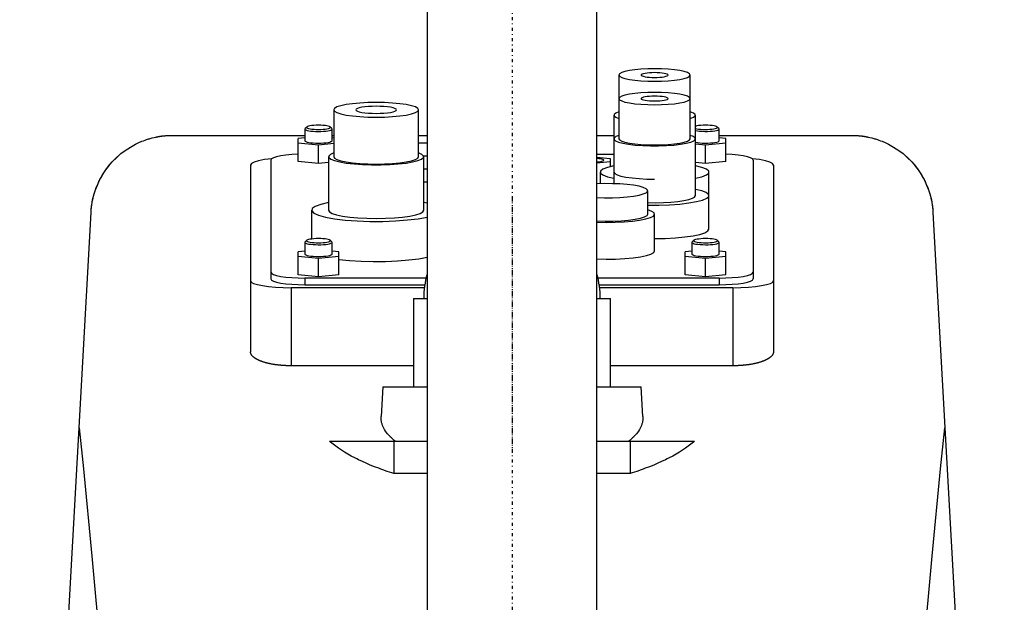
# Model space of a CAD drawing. Extents: x -120 to 120, y -1 to 1086.
# Tile 4 of 5: x -72 to 72, y 703 to 789. Entities that reach past the tile are written whole.
import ezdxf

# ---------------------------------------------------------------- set-up
doc = ezdxf.new("R2010")
doc.units = 0
doc.linetypes.add('CENTER', pattern=[1.5, 0.45, -0.5, 0.05, -0.5])
doc.layers.add('AM_0', color=7, linetype='CONTINUOUS')
doc.layers.add('AM_7', color=7, linetype='CENTER')

msp = doc.modelspace()

# ---------------------------------------------------------------- linework, layer by layer
at = {"layer": 'AM_0', "color": 7, "linetype": 'CONTINUOUS'}
for p, q in [((-12.5, 1038.5), (-12.5, 675.5)), ((12.5, 675.5), (12.5, 1038.5)), ((15.75, 780.38), (15.75, 771)), ((26.25, 771), (26.25, 780.38)), ((-26.25, 775.26), (-26.25, 768.37)), ((-13.75, 768.37), (-13.75, 775.26)), ((15, 774.47), (15, 764.38)), ((27, 762.63), (27, 774.47)), ((-30.22, 772.73), (-30.47, 772.49)), ((-26.53, 772.49), (-26.78, 772.73)), ((30.47, 772.49), (30.22, 772.73)), ((-50, 771.5), (-30.5, 771.5)), ((-30.47, 772.49), (-30.5, 772.43)), ((-30.5, 772.43), (-30.5, 770.71)), ((-26.5, 770.71), (-26.5, 772.43)), ((-26.5, 771.5), (-26.25, 771.5)), ((-13.75, 771.5), (-12.5, 771.5)), ((12.5, 771.5), (15, 771.5)), ((30.5, 770.71), (30.5, 772.43)), ((30.5, 771.5), (50, 771.5)), ((-30.5, 771.12), (-31.5, 771.02)), ((-31.5, 767.66), (-31.5, 771.02)), ((-31.5, 770.42), (-28.5, 770.12)), ((-28.5, 770.12), (-26.25, 770.34)), ((-28.5, 767.36), (-28.5, 770.12)), ((-26.25, 771.09), (-26.5, 771.12)), ((-13.75, 770.4), (-12.5, 770.4)), ((27, 770.27), (28.5, 770.12)), ((28.5, 770.12), (31.5, 770.42)), ((28.5, 767.36), (28.5, 770.12)), ((31.5, 771.02), (30.5, 771.12)), ((31.5, 767.66), (31.5, 771.02)), ((-27, 768.37), (-27, 760.49)), ((-12.5, 768.42), (-13.01, 768.42)), ((-13, 760.49), (-13, 768.37)), ((12.5, 768.73), (15, 768.73)), ((-38.5, 767.14), (-38.5, 739.63)), ((-35.5, 767.86), (-35.5, 750.38)), ((-28.5, 767.36), (-31.5, 767.66)), ((-27, 767.51), (-28.5, 767.36)), ((12.5, 768.28), (14.45, 768.09)), ((14.45, 767.59), (12.5, 767.39)), ((14.45, 768.09), (14.45, 766.9)), ((28.5, 767.36), (27, 767.51)), ((31.5, 767.66), (28.5, 767.36)), ((35.5, 767.86), (35.5, 750.38)), ((38.5, 767.14), (38.5, 739.63)), ((-13, 766.58), (-12.5, 766.58)), ((13, 766.1), (13, 764.38)), ((29, 757.71), (29, 766.1)), ((-12.5, 764.6), (-13, 764.6)), ((20, 759.91), (20, 763.36)), ((-12.49, 761.5), (-13, 761.6)), ((-72.48, 569.6), (-61.98, 760.16)), ((-29.5, 760.49), (-29.5, 756.25)), ((21, 754.49), (21, 759.91)), ((61.98, 760.16), (72.48, 569.6)), ((-30.47, 755.82), (-30.5, 755.76)), ((-30.5, 755.76), (-30.5, 754.03)), ((-30.22, 756.06), (-30.47, 755.82)), ((-26.53, 755.82), (-26.78, 756.06)), ((-26.5, 754.03), (-26.5, 755.76)), ((26.53, 755.82), (26.5, 755.76)), ((26.5, 755.76), (26.5, 754.03)), ((26.78, 756.06), (26.53, 755.82)), ((30.47, 755.82), (30.22, 756.06)), ((30.5, 754.03), (30.5, 755.76)), ((-30.5, 754.44), (-31.5, 754.34)), ((-31.5, 750.99), (-31.5, 754.34)), ((-25.5, 754.34), (-26.5, 754.44)), ((-25.5, 750.99), (-25.5, 754.34)), ((26.5, 754.44), (25.5, 754.34)), ((25.5, 750.99), (25.5, 754.34)), ((31.5, 754.34), (30.5, 754.44)), ((31.5, 750.99), (31.5, 754.34)), ((-31.5, 753.74), (-28.5, 753.44)), ((-28.5, 753.44), (-25.5, 753.74)), ((-28.5, 750.69), (-28.5, 753.44)), ((25.5, 753.74), (28.5, 753.44)), ((28.5, 753.44), (31.5, 753.74)), ((28.5, 750.69), (28.5, 753.44)), ((-28.5, 750.69), (-31.5, 750.99)), ((-25.5, 750.99), (-28.5, 750.69)), ((28.5, 750.69), (25.5, 750.99)), ((31.5, 750.99), (28.5, 750.69)), ((-12.65, 750.5), (-30.5, 750.5)), ((-30.5, 750.5), (-30.5, 749.52)), ((-30.5, 749.52), (-12.84, 749.52)), ((30.5, 750.5), (12.65, 750.5)), ((12.84, 749.52), (30.5, 749.52)), ((30.5, 750.5), (30.5, 749.52)), ((-32.5, 749.08), (-32.5, 737.59)), ((-12.9, 749.08), (-32.5, 749.08)), ((32.5, 749.08), (12.9, 749.08)), ((32.5, 749.08), (32.5, 737.59)), ((-14.5, 747.5), (-14.5, 734.5)), ((-14.5, 747.5), (-12.51, 747.5)), ((12.51, 747.5), (14.5, 747.5)), ((14.5, 734.5), (14.5, 747.5)), ((-14.5, 737.59), (-32.5, 737.59)), ((32.5, 737.59), (14.5, 737.59)), ((-19, 734.5), (-19.27, 730.15)), ((-19, 734.5), (-12.51, 734.5)), ((12.51, 734.5), (19, 734.5)), ((19.27, 730.15), (19, 734.5)), ((-26.89, 726.5), (-12.5, 726.5)), ((-17.38, 726.5), (-17.38, 721.73)), ((12.5, 726.5), (26.89, 726.5)), ((17.38, 726.5), (17.38, 721.73)), ((-12.5, 721.73), (-17.38, 721.73)), ((17.38, 721.73), (12.5, 721.73))]:
    msp.add_line(p, q, dxfattribs=at)
for points in [[(15.75, 780.38), (15.85, 780.21), (16.15, 780.03), (16.63, 779.88), (17.29, 779.74), (18.08, 779.62), (18.99, 779.54), (19.98, 779.49), (21, 779.47), (22.02, 779.49), (23.01, 779.54), (23.92, 779.62), (24.71, 779.74), (25.37, 779.88), (25.85, 780.03), (26.15, 780.21), (26.25, 780.38), (26.15, 780.56), (25.85, 780.73), (25.37, 780.89), (24.71, 781.03), (23.92, 781.14), (23.01, 781.23), (22.02, 781.28), (21, 781.29), (19.98, 781.28), (18.99, 781.23), (18.08, 781.14), (17.29, 781.03), (16.63, 780.89), (16.15, 780.73), (15.85, 780.56)], [(19, 780.38), (19.04, 780.32), (19.15, 780.25), (19.34, 780.19), (19.59, 780.14), (19.89, 780.09), (20.23, 780.06), (20.61, 780.04), (21, 780.04), (21.39, 780.04), (21.77, 780.06), (22.11, 780.09), (22.41, 780.14), (22.66, 780.19), (22.85, 780.25), (22.96, 780.32), (23, 780.38), (22.96, 780.45), (22.85, 780.52), (22.66, 780.58), (22.41, 780.63), (22.11, 780.67), (21.77, 780.7), (21.39, 780.72), (21, 780.73), (20.61, 780.72), (20.23, 780.7), (19.89, 780.67), (19.59, 780.63), (19.34, 780.58), (19.15, 780.52), (19.04, 780.45)], [(15.75, 776.91), (15.85, 776.73), (16.15, 776.56), (16.63, 776.4), (17.29, 776.27), (18.08, 776.15), (18.99, 776.07), (19.98, 776.02), (21, 776), (22.02, 776.02), (23.01, 776.07), (23.92, 776.15), (24.71, 776.27), (25.37, 776.4), (25.85, 776.56), (26.15, 776.73), (26.25, 776.91), (26.15, 777.09), (25.85, 777.26), (25.37, 777.42), (24.71, 777.55), (23.92, 777.67), (23.01, 777.75), (22.02, 777.8), (21, 777.82), (19.98, 777.8), (18.99, 777.75), (18.08, 777.67), (17.29, 777.55), (16.63, 777.42), (16.15, 777.26), (15.85, 777.09)], [(19, 776.91), (19.04, 776.84), (19.15, 776.78), (19.34, 776.72), (19.59, 776.66), (19.89, 776.62), (20.23, 776.59), (20.61, 776.57), (21, 776.56), (21.39, 776.57), (21.77, 776.59), (22.11, 776.62), (22.41, 776.66), (22.66, 776.72), (22.85, 776.78), (22.96, 776.84), (23, 776.91), (22.96, 776.98), (22.85, 777.04), (22.66, 777.1), (22.41, 777.16), (22.11, 777.2), (21.77, 777.23), (21.39, 777.25), (21, 777.26), (20.61, 777.25), (20.23, 777.23), (19.89, 777.2), (19.59, 777.16), (19.34, 777.1), (19.15, 777.04), (19.04, 776.98)], [(-26.25, 775.26), (-26.13, 775.05), (-25.77, 774.85), (-25.2, 774.66), (-24.42, 774.49), (-23.47, 774.36), (-22.39, 774.26), (-21.22, 774.2), (-20, 774.18), (-18.78, 774.2), (-17.61, 774.26), (-16.53, 774.36), (-15.58, 774.49), (-14.8, 774.66), (-14.23, 774.85), (-13.87, 775.05), (-13.75, 775.26), (-13.87, 775.47), (-14.23, 775.68), (-14.8, 775.87), (-15.58, 776.03), (-16.53, 776.16), (-17.61, 776.26), (-18.78, 776.33), (-20, 776.35), (-21.22, 776.33), (-22.39, 776.26), (-23.47, 776.16), (-24.42, 776.03), (-25.2, 775.87), (-25.77, 775.68), (-26.13, 775.47)], [(-23, 775.26), (-22.94, 775.16), (-22.77, 775.06), (-22.49, 774.97), (-22.12, 774.89), (-21.67, 774.83), (-21.15, 774.78), (-20.59, 774.75), (-20, 774.74), (-19.41, 774.75), (-18.85, 774.78), (-18.33, 774.83), (-17.88, 774.89), (-17.51, 774.97), (-17.23, 775.06), (-17.06, 775.16), (-17, 775.26), (-17.06, 775.36), (-17.23, 775.46), (-17.51, 775.55), (-17.88, 775.63), (-18.33, 775.7), (-18.85, 775.74), (-19.41, 775.77), (-20, 775.78), (-20.59, 775.77), (-21.15, 775.74), (-21.67, 775.7), (-22.12, 775.63), (-22.49, 775.55), (-22.77, 775.46), (-22.94, 775.36)]]:
    msp.add_lwpolyline(points, close=True, dxfattribs=at)
for points in [[(15.75, 774.98), (15.27, 774.78), (15.03, 774.58), (15.03, 774.37), (15.27, 774.16), (15.75, 773.97)], [(26.25, 773.97), (26.73, 774.16), (26.97, 774.37), (26.97, 774.58), (26.73, 774.78), (26.25, 774.98)], [(-30.22, 772.73), (-30.25, 772.67), (-30.21, 772.61), (-30.11, 772.56), (-29.94, 772.51), (-29.72, 772.46), (-29.45, 772.42), (-29.15, 772.4), (-28.82, 772.38), (-28.48, 772.37), (-28.14, 772.38), (-27.81, 772.4), (-27.51, 772.43), (-27.25, 772.47), (-27.04, 772.51), (-26.88, 772.56), (-26.78, 772.62), (-26.75, 772.68), (-26.79, 772.74), (-26.89, 772.8), (-27.05, 772.85), (-27.27, 772.89), (-27.53, 772.93), (-27.83, 772.96), (-28.16, 772.98), (-28.5, 772.98)], [(-28.5, 772.98), (-28.85, 772.98), (-29.18, 772.96), (-29.48, 772.93), (-29.75, 772.89), (-29.97, 772.84), (-30.13, 772.79), (-30.22, 772.73)], [(28.5, 772.98), (28.14, 772.98), (27.8, 772.96), (27.48, 772.93), (27.21, 772.88), (27, 772.83)], [(27, 772.52), (27.21, 772.47), (27.46, 772.43), (27.76, 772.4), (28.09, 772.38), (28.43, 772.37), (28.78, 772.38), (29.12, 772.39), (29.43, 772.42), (29.7, 772.46), (29.93, 772.5), (30.1, 772.56), (30.21, 772.61), (30.25, 772.67), (30.22, 772.73), (30.13, 772.79), (29.97, 772.84), (29.75, 772.89), (29.48, 772.93), (29.18, 772.96), (28.85, 772.98), (28.5, 772.98)], [(-30.5, 772.43), (-30.46, 772.36), (-30.35, 772.3), (-30.17, 772.24), (-29.92, 772.19), (-29.62, 772.14), (-29.28, 772.11), (-28.91, 772.09), (-28.52, 772.08), (-28.13, 772.09), (-27.76, 772.11), (-27.41, 772.14), (-27.1, 772.18), (-26.85, 772.24), (-26.66, 772.29), (-26.55, 772.36), (-26.5, 772.43), (-26.53, 772.49)], [(15.75, 771.5), (15.28, 771.32), (15.04, 771.11), (15.02, 770.91), (15.24, 770.71), (15.69, 770.52), (16.34, 770.34), (17.17, 770.2), (18.15, 770.08), (19.25, 770), (20.41, 769.96), (21.59, 769.96), (22.75, 770), (23.85, 770.08), (24.83, 770.2), (25.66, 770.34), (26.31, 770.52), (26.76, 770.71), (26.98, 770.91), (26.96, 771.11), (26.72, 771.32), (26.25, 771.5)], [(27, 772.2), (27.29, 772.16), (27.63, 772.12), (28.01, 772.1), (28.4, 772.09), (28.8, 772.09), (29.18, 772.11), (29.54, 772.14), (29.86, 772.18), (30.13, 772.23), (30.32, 772.29), (30.45, 772.36), (30.5, 772.42), (30.47, 772.49)], [(-30.5, 770.71), (-30.46, 770.64), (-30.35, 770.58), (-30.16, 770.52), (-29.91, 770.46), (-29.61, 770.42), (-29.27, 770.39), (-28.89, 770.37), (-28.5, 770.36), (-28.11, 770.37), (-27.73, 770.39), (-27.39, 770.42), (-27.09, 770.46), (-26.84, 770.52), (-26.65, 770.58), (-26.54, 770.64), (-26.5, 770.71)], [(15.75, 771), (15.85, 770.82), (16.15, 770.65), (16.63, 770.49), (17.29, 770.36), (18.08, 770.24), (18.99, 770.16), (19.98, 770.11), (21, 770.09), (22.02, 770.11), (23.01, 770.16), (23.92, 770.24), (24.71, 770.36), (25.37, 770.49), (25.85, 770.65), (26.15, 770.82), (26.25, 771)], [(27, 770.48), (27.29, 770.43), (27.64, 770.4), (28.02, 770.37), (28.41, 770.36), (28.82, 770.37), (29.21, 770.38), (29.57, 770.42), (29.88, 770.46), (30.15, 770.51), (30.34, 770.57), (30.46, 770.64), (30.5, 770.71)], [(-31.5, 768.72), (-32.43, 768.67), (-33.29, 768.58), (-34.05, 768.48), (-34.66, 768.35), (-35.12, 768.2), (-35.4, 768.03), (-35.5, 767.86)], [(-26.25, 768.92), (-26.74, 768.7), (-26.98, 768.46), (-26.95, 768.23), (-26.67, 768), (-26.13, 767.78), (-25.37, 767.59), (-24.4, 767.42), (-23.26, 767.29), (-22.01, 767.2), (-20.68, 767.16), (-19.32, 767.16), (-17.99, 767.2), (-16.74, 767.29), (-15.6, 767.42), (-14.63, 767.59), (-13.87, 767.78), (-13.33, 768), (-13.05, 768.23), (-13.02, 768.46), (-13.26, 768.7), (-13.75, 768.92)], [(-26.25, 768.37), (-26.13, 768.16), (-25.77, 767.95), (-25.2, 767.76), (-24.42, 767.6), (-23.47, 767.47), (-22.39, 767.36), (-21.22, 767.3), (-20, 767.28), (-18.78, 767.3), (-17.61, 767.36), (-16.53, 767.47), (-15.58, 767.6), (-14.8, 767.76), (-14.23, 767.95), (-13.87, 768.16), (-13.75, 768.37)], [(35.5, 767.86), (35.4, 768.03), (35.12, 768.2), (34.66, 768.35), (34.05, 768.48), (33.29, 768.58), (32.43, 768.67), (31.5, 768.72)], [(-35.38, 768.05), (-36.43, 767.93), (-37.31, 767.76), (-37.96, 767.57), (-38.36, 767.36), (-38.5, 767.14)], [(12.5, 767.59), (12.78, 767.61), (13.02, 767.64), (13.23, 767.69), (13.38, 767.73), (13.47, 767.78), (13.5, 767.84), (13.47, 767.89), (13.38, 767.94), (13.23, 767.99), (13.02, 768.03), (12.78, 768.07), (12.5, 768.09)], [(15, 767.02), (14.04, 766.79), (13.38, 766.53), (13.04, 766.25), (13.04, 765.96), (13.38, 765.68), (14.04, 765.42), (14.99, 765.19)], [(27.01, 765.19), (27.96, 765.42), (28.62, 765.68), (28.96, 765.96), (28.96, 766.25), (28.62, 766.53), (27.96, 766.79), (27.01, 767.02)], [(38.5, 767.14), (38.36, 767.36), (37.96, 767.57), (37.31, 767.76), (36.43, 767.93), (35.38, 768.05)], [(15, 766.1), (15.12, 765.9), (15.46, 765.7), (16.01, 765.52), (16.76, 765.37), (17.67, 765.24), (18.7, 765.14), (19.83, 765.08), (21, 765.06)], [(12.5, 762.35), (13.63, 762.32), (14.78, 762.32), (15.9, 762.37), (16.95, 762.45), (17.9, 762.56), (18.7, 762.71), (19.32, 762.88), (19.75, 763.06), (19.97, 763.26), (19.97, 763.46), (19.75, 763.65), (19.32, 763.84), (18.7, 764.01), (17.9, 764.15), (16.95, 764.26), (15.9, 764.35), (14.78, 764.39), (13.63, 764.4), (12.5, 764.37)], [(20, 761.25), (21.61, 761.25), (23.19, 761.29), (24.69, 761.4), (26.04, 761.55), (27.18, 761.75), (28.07, 761.98), (28.68, 762.24), (28.97, 762.51), (28.94, 762.79), (28.59, 763.07), (27.94, 763.32), (27, 763.55)], [(20, 761.6), (21.15, 761.59), (22.3, 761.61), (23.4, 761.68), (24.41, 761.77), (25.3, 761.9), (26.02, 762.06), (26.56, 762.24), (26.89, 762.43), (27, 762.63)], [(-27, 761.6), (-28.14, 761.34), (-28.96, 761.04), (-29.41, 760.72), (-29.48, 760.38), (-29.17, 760.06), (-28.48, 759.75), (-27.46, 759.47), (-26.13, 759.23), (-24.55, 759.04), (-22.79, 758.91), (-20.92, 758.85), (-19, 758.85), (-17.13, 758.92), (-15.38, 759.05), (-13.81, 759.24), (-12.49, 759.48)], [(-27, 760.49), (-26.87, 760.25), (-26.47, 760.02), (-25.82, 759.81), (-24.95, 759.63), (-23.89, 759.48), (-22.68, 759.37), (-21.37, 759.3), (-20, 759.27), (-18.63, 759.3), (-17.32, 759.37), (-16.11, 759.48), (-15.05, 759.63), (-14.18, 759.81), (-13.53, 760.02), (-13.13, 760.25), (-13, 760.49)], [(12.5, 758.72), (13.85, 758.69), (15.2, 758.71), (16.5, 758.78), (17.72, 758.88), (18.79, 759.02), (19.69, 759.2), (20.37, 759.4), (20.81, 759.63), (20.99, 759.86), (20.92, 760.1), (20.58, 760.32), (20, 760.54)], [(12.5, 758.9), (13.7, 758.87), (14.91, 758.88), (16.09, 758.93), (17.17, 759.03), (18.13, 759.16), (18.93, 759.32), (19.51, 759.5), (19.88, 759.7), (20, 759.91)], [(21, 756.32), (22.56, 756.34), (24.06, 756.42), (25.44, 756.55), (26.66, 756.72), (27.65, 756.93), (28.39, 757.17), (28.85, 757.44), (29, 757.71)], [(-30.5, 755.76), (-30.46, 755.69), (-30.35, 755.62), (-30.17, 755.56), (-29.92, 755.51), (-29.62, 755.47), (-29.28, 755.44), (-28.91, 755.42), (-28.52, 755.41), (-28.13, 755.41), (-27.76, 755.43), (-27.41, 755.46), (-27.1, 755.51), (-26.85, 755.56), (-26.66, 755.62), (-26.55, 755.68), (-26.5, 755.75), (-26.53, 755.82)], [(-30.22, 756.06), (-30.25, 756), (-30.21, 755.94), (-30.11, 755.88), (-29.94, 755.83), (-29.72, 755.78), (-29.45, 755.75), (-29.15, 755.72), (-28.82, 755.7), (-28.48, 755.7), (-28.14, 755.7), (-27.81, 755.72), (-27.51, 755.75), (-27.25, 755.79), (-27.04, 755.84), (-26.88, 755.89), (-26.78, 755.94), (-26.75, 756), (-26.79, 756.06), (-26.89, 756.12), (-27.05, 756.17), (-27.27, 756.22), (-27.53, 756.26), (-27.83, 756.28), (-28.16, 756.3), (-28.5, 756.31)], [(-28.5, 756.31), (-28.85, 756.3), (-29.18, 756.28), (-29.48, 756.25), (-29.75, 756.21), (-29.97, 756.17), (-30.13, 756.11), (-30.22, 756.06)], [(26.5, 755.76), (26.54, 755.69), (26.65, 755.62), (26.83, 755.56), (27.08, 755.51), (27.38, 755.47), (27.72, 755.44), (28.09, 755.42), (28.48, 755.41), (28.87, 755.41), (29.24, 755.43), (29.59, 755.46), (29.9, 755.51), (30.15, 755.56), (30.34, 755.62), (30.45, 755.68), (30.5, 755.75), (30.47, 755.82)], [(26.78, 756.06), (26.75, 756), (26.79, 755.94), (26.89, 755.88), (27.06, 755.83), (27.28, 755.78), (27.55, 755.75), (27.85, 755.72), (28.18, 755.7), (28.52, 755.7), (28.86, 755.7), (29.19, 755.72), (29.49, 755.75), (29.75, 755.79), (29.96, 755.84), (30.12, 755.89), (30.22, 755.94), (30.25, 756), (30.21, 756.06), (30.11, 756.12), (29.95, 756.17), (29.73, 756.22), (29.47, 756.26), (29.17, 756.28), (28.84, 756.3), (28.5, 756.31)], [(28.5, 756.31), (28.15, 756.3), (27.82, 756.28), (27.52, 756.25), (27.25, 756.21), (27.03, 756.17), (26.87, 756.11), (26.78, 756.06)], [(-30.5, 754.03), (-30.46, 753.96), (-30.35, 753.9), (-30.16, 753.84), (-29.91, 753.79), (-29.61, 753.74), (-29.27, 753.71), (-28.89, 753.69), (-28.5, 753.69), (-28.11, 753.69), (-27.73, 753.71), (-27.39, 753.74), (-27.09, 753.79), (-26.84, 753.84), (-26.65, 753.9), (-26.54, 753.96), (-26.5, 754.03)], [(12.5, 753.31), (13.88, 753.28), (15.26, 753.3), (16.59, 753.36), (17.82, 753.48), (18.91, 753.63), (19.79, 753.81), (20.46, 754.02), (20.86, 754.25), (21, 754.49)], [(26.5, 754.03), (26.54, 753.96), (26.65, 753.9), (26.84, 753.84), (27.09, 753.79), (27.39, 753.74), (27.73, 753.71), (28.11, 753.69), (28.5, 753.69), (28.89, 753.69), (29.27, 753.71), (29.61, 753.74), (29.91, 753.79), (30.16, 753.84), (30.35, 753.9), (30.46, 753.96), (30.5, 754.03)], [(-25.51, 753.24), (-23.93, 753.08), (-22.22, 752.98), (-20.42, 752.93), (-18.61, 752.95), (-16.85, 753.02), (-15.21, 753.16), (-13.74, 753.34), (-12.49, 753.57)], [(-35.5, 751.37), (-35.4, 751.2), (-35.12, 751.04), (-34.66, 750.89), (-34.04, 750.75), (-33.28, 750.65), (-32.41, 750.57), (-31.48, 750.52), (-30.5, 750.5)], [(30.5, 750.5), (31.48, 750.52), (32.41, 750.57), (33.28, 750.65), (34.04, 750.75), (34.66, 750.89), (35.12, 751.04), (35.4, 751.2), (35.5, 751.37)], [(-38.5, 750.12), (-38.38, 749.92), (-38.04, 749.72), (-37.49, 749.54), (-36.74, 749.39), (-35.83, 749.26), (-34.8, 749.16), (-33.67, 749.1), (-32.5, 749.08)], [(-35.5, 750.38), (-35.4, 750.21), (-35.12, 750.05), (-34.66, 749.9), (-34.04, 749.77), (-33.28, 749.66), (-32.41, 749.58), (-31.48, 749.53), (-30.5, 749.52)], [(30.5, 749.52), (31.48, 749.53), (32.41, 749.58), (33.28, 749.66), (34.04, 749.77), (34.66, 749.9), (35.12, 750.05), (35.4, 750.21), (35.5, 750.38)], [(32.5, 749.08), (33.67, 749.1), (34.8, 749.16), (35.83, 749.26), (36.74, 749.39), (37.49, 749.54), (38.04, 749.72), (38.38, 749.92), (38.5, 750.12)]]:
    msp.add_lwpolyline(points, dxfattribs=at)
for points in [[(-61.98, 760.16, 0), (-61.96, 760.53, 0), (-61.87, 761.27, 0), (-61.74, 762.01, 0), (-61.65, 762.37, 0), (-61.55, 762.74, 0), (-61.32, 763.47, 0), (-61.04, 764.19, 0), (-60.71, 764.91, 0), (-60.33, 765.6, 0), (-59.9, 766.28, 0), (-59.66, 766.62, 0), (-59.41, 766.95, 0), (-58.86, 767.59, 0), (-58.25, 768.21, 0), (-57.57, 768.81, 0), (-56.8, 769.39, 0), (-55.93, 769.93, 0), (-55.41, 770.21, 0), (-55.32, 770.26, 0), (-55.13, 770.35, 0), (-54.93, 770.44, 0), (-54.82, 770.49, 0), (-54.72, 770.53, 0), (-54.5, 770.63, 0), (-54.27, 770.71, 0), (-54.03, 770.8, 0), (-53.79, 770.89, 0), (-53.53, 770.97, 0), (-53.39, 771.01, 0), (-53.26, 771.05, 0), (-52.97, 771.13, 0), (-52.67, 771.2, 0), (-52.49, 771.24, 0), (-52.44, 771.25, 0), (-52.38, 771.26, 0), (-52.36, 771.27, 0), (-52.33, 771.27, 0), (-52.27, 771.28, 0), (-52.21, 771.29, 0), (-52.15, 771.31, 0), (-52.09, 771.32, 0), (-52.03, 771.33, 0), (-52, 771.33, 0), (-51.97, 771.34, 0), (-51.91, 771.35, 0), (-51.84, 771.36, 0), (-51.78, 771.37, 0), (-51.71, 771.38, 0), (-51.64, 771.39, 0), (-51.61, 771.39, 0), (-51.57, 771.4, 0), (-51.5, 771.41, 0), (-51.43, 771.41, 0), (-51.4, 771.42, 0), (-51.36, 771.42, 0), (-51.29, 771.43, 0), (-51.21, 771.44, 0), (-51.18, 771.44, 0), (-51.14, 771.45, 0), (-51.06, 771.45, 0), (-50.99, 771.46, 0), (-50.91, 771.47, 0), (-50.83, 771.47, 0), (-50.76, 771.48, 0), (-50.72, 771.48, 0), (-50.68, 771.48, 0), (-50.6, 771.48, 0), (-50.52, 771.49, 0), (-50.44, 771.49, 0), (-50.36, 771.49, 0), (-50.28, 771.5, 0), (-50.24, 771.5, 0), (-50.2, 771.5, 0), (-50.12, 771.5, 0), (-50.04, 771.5, 0), (-50, 771.5, 0)], [(50, 771.5, 0), (50.04, 771.5, 0), (50.12, 771.5, 0), (50.2, 771.5, 0), (50.24, 771.5, 0), (50.28, 771.5, 0), (50.36, 771.49, 0), (50.44, 771.49, 0), (50.52, 771.49, 0), (50.6, 771.48, 0), (50.68, 771.48, 0), (50.72, 771.48, 0), (50.76, 771.48, 0), (50.83, 771.47, 0), (50.91, 771.47, 0), (50.99, 771.46, 0), (51.06, 771.45, 0), (51.14, 771.45, 0), (51.18, 771.44, 0), (51.21, 771.44, 0), (51.29, 771.43, 0), (51.36, 771.42, 0), (51.4, 771.42, 0), (51.43, 771.41, 0), (51.5, 771.41, 0), (51.57, 771.4, 0), (51.61, 771.39, 0), (51.64, 771.39, 0), (51.71, 771.38, 0), (51.78, 771.37, 0), (51.84, 771.36, 0), (51.91, 771.35, 0), (51.97, 771.34, 0), (52, 771.33, 0), (52.03, 771.33, 0), (52.09, 771.32, 0), (52.15, 771.31, 0), (52.21, 771.29, 0), (52.27, 771.28, 0), (52.33, 771.27, 0), (52.36, 771.27, 0), (52.38, 771.26, 0), (52.44, 771.25, 0), (52.49, 771.24, 0), (52.67, 771.2, 0), (52.97, 771.13, 0), (53.26, 771.05, 0), (53.39, 771.01, 0), (53.53, 770.97, 0), (53.79, 770.89, 0), (54.03, 770.8, 0), (54.27, 770.71, 0), (54.5, 770.63, 0), (54.72, 770.53, 0), (54.82, 770.49, 0), (54.93, 770.44, 0), (55.13, 770.35, 0), (55.32, 770.26, 0), (55.41, 770.21, 0), (55.93, 769.93, 0), (56.8, 769.39, 0), (57.57, 768.81, 0), (58.25, 768.21, 0), (58.86, 767.59, 0), (59.41, 766.95, 0), (59.66, 766.62, 0), (59.9, 766.28, 0), (60.33, 765.6, 0), (60.71, 764.91, 0), (61.04, 764.19, 0), (61.32, 763.47, 0), (61.55, 762.74, 0), (61.65, 762.37, 0), (61.74, 762.01, 0), (61.87, 761.27, 0), (61.96, 760.53, 0), (61.98, 760.16, 0)], [(-60.27, 765.71, 0), (-60.18, 765.86, 0), (-59.99, 766.14, 0), (-59.8, 766.42, 0), (-59.71, 766.56, 0), (-59.61, 766.69, 0), (-59.42, 766.93, 0), (-59.24, 767.16, 0), (-59.07, 767.36, 0), (-58.91, 767.54, 0), (-58.76, 767.7, 0), (-58.69, 767.78, 0), (-58.62, 767.85, 0), (-58.49, 767.99, 0), (-58.37, 768.1, 0), (-58.26, 768.2, 0), (-58.18, 768.28, 0), (-58.11, 768.35, 0), (-58.08, 768.37, 0), (-58.05, 768.4, 0), (-58.02, 768.43, 0), (-58, 768.44, 0), (-58, 768.44, 0)], [(58, 768.44, 0), (58, 768.44, 0), (58.02, 768.43, 0), (58.05, 768.4, 0), (58.08, 768.37, 0), (58.11, 768.35, 0), (58.18, 768.28, 0), (58.26, 768.2, 0), (58.37, 768.1, 0), (58.49, 767.99, 0), (58.62, 767.85, 0), (58.69, 767.78, 0), (58.76, 767.7, 0), (58.91, 767.54, 0), (59.07, 767.36, 0), (59.24, 767.16, 0), (59.42, 766.93, 0), (59.61, 766.69, 0), (59.71, 766.56, 0), (59.8, 766.42, 0), (59.99, 766.14, 0), (60.18, 765.86, 0), (60.27, 765.71, 0)], [(-61.98, 760.16, 0), (-61.97, 760.32, 0), (-61.94, 760.65, 0), (-61.91, 760.97, 0), (-61.89, 761.13, 0), (-61.86, 761.3, 0), (-61.81, 761.62, 0), (-61.75, 761.94, 0), (-61.68, 762.26, 0), (-61.6, 762.57, 0), (-61.51, 762.89, 0), (-61.47, 763.04, 0), (-61.42, 763.2, 0), (-61.31, 763.51, 0), (-61.2, 763.81, 0), (-61.08, 764.11, 0), (-60.95, 764.41, 0), (-60.81, 764.71, 0), (-60.74, 764.86, 0), (-60.66, 765, 0), (-60.51, 765.29, 0), (-60.35, 765.57, 0), (-60.27, 765.71, 0)], [(60.27, 765.71, 0), (60.35, 765.57, 0), (60.51, 765.29, 0), (60.66, 765, 0), (60.74, 764.86, 0), (60.81, 764.71, 0), (60.95, 764.41, 0), (61.08, 764.11, 0), (61.2, 763.81, 0), (61.31, 763.51, 0), (61.42, 763.2, 0), (61.47, 763.04, 0), (61.51, 762.89, 0), (61.6, 762.57, 0), (61.68, 762.26, 0), (61.75, 761.94, 0), (61.81, 761.62, 0), (61.86, 761.3, 0), (61.89, 761.13, 0), (61.91, 760.97, 0), (61.94, 760.65, 0), (61.97, 760.32, 0), (61.98, 760.16, 0)], [(-32.5, 737.59, 0), (-32.54, 737.59, 0), (-32.63, 737.59, 0), (-32.71, 737.59, 0), (-32.75, 737.59, 0), (-32.8, 737.59, 0), (-32.88, 737.59, 0), (-32.97, 737.59, 0), (-33.06, 737.6, 0), (-33.14, 737.6, 0), (-33.23, 737.6, 0), (-33.27, 737.6, 0), (-33.31, 737.61, 0), (-33.4, 737.61, 0), (-33.49, 737.61, 0), (-33.57, 737.62, 0), (-33.66, 737.63, 0), (-33.75, 737.63, 0), (-33.79, 737.63, 0), (-33.83, 737.64, 0), (-33.92, 737.65, 0), (-34.01, 737.65, 0), (-34.05, 737.66, 0), (-34.09, 737.66, 0), (-34.18, 737.67, 0), (-34.26, 737.68, 0), (-34.31, 737.68, 0), (-34.35, 737.69, 0), (-34.43, 737.7, 0), (-34.52, 737.71, 0), (-34.6, 737.72, 0), (-34.68, 737.73, 0), (-34.77, 737.74, 0), (-34.81, 737.75, 0), (-34.85, 737.75, 0), (-34.93, 737.76, 0), (-35.01, 737.78, 0), (-35.09, 737.79, 0), (-35.17, 737.8, 0), (-35.25, 737.82, 0), (-35.29, 737.82, 0), (-35.33, 737.83, 0), (-35.41, 737.85, 0), (-35.49, 737.86, 0), (-35.56, 737.88, 0), (-35.64, 737.89, 0), (-35.71, 737.91, 0), (-35.75, 737.92, 0), (-35.79, 737.92, 0), (-35.86, 737.94, 0), (-35.93, 737.96, 0), (-36.01, 737.98, 0), (-36.08, 737.99, 0), (-36.15, 738.01, 0), (-36.18, 738.02, 0), (-36.21, 738.03, 0), (-36.28, 738.05, 0), (-36.35, 738.07, 0), (-36.41, 738.09, 0), (-36.48, 738.11, 0), (-36.54, 738.13, 0), (-36.57, 738.13, 0), (-36.6, 738.14, 0), (-36.67, 738.16, 0), (-36.73, 738.18, 0), (-36.76, 738.2, 0), (-36.78, 738.21, 0), (-36.84, 738.23, 0), (-36.9, 738.25, 0), (-36.93, 738.26, 0), (-36.96, 738.27, 0), (-37.02, 738.29, 0), (-37.07, 738.31, 0), (-37.13, 738.34, 0), (-37.18, 738.36, 0), (-37.23, 738.38, 0), (-37.26, 738.39, 0), (-37.29, 738.4, 0), (-37.34, 738.43, 0), (-37.39, 738.45, 0), (-37.44, 738.48, 0), (-37.49, 738.5, 0), (-37.54, 738.53, 0), (-37.56, 738.54, 0), (-37.58, 738.55, 0), (-37.63, 738.58, 0), (-37.68, 738.6, 0), (-37.72, 738.63, 0), (-37.76, 738.66, 0), (-37.8, 738.68, 0), (-37.82, 738.7, 0), (-37.84, 738.71, 0), (-37.88, 738.74, 0), (-37.92, 738.76, 0), (-37.96, 738.79, 0), (-38, 738.82, 0), (-38.03, 738.85, 0), (-38.05, 738.86, 0), (-38.06, 738.87, 0), (-38.1, 738.9, 0), (-38.13, 738.93, 0), (-38.16, 738.96, 0), (-38.19, 738.99, 0), (-38.22, 739.02, 0), (-38.23, 739.03, 0), (-38.24, 739.04, 0), (-38.27, 739.07, 0), (-38.29, 739.1, 0), (-38.3, 739.12, 0), (-38.31, 739.13, 0), (-38.33, 739.16, 0), (-38.35, 739.19, 0), (-38.36, 739.2, 0), (-38.37, 739.22, 0), (-38.39, 739.25, 0), (-38.41, 739.28, 0), (-38.42, 739.3, 0), (-38.43, 739.33, 0), (-38.45, 739.36, 0), (-38.45, 739.38, 0), (-38.46, 739.39, 0), (-38.47, 739.42, 0), (-38.47, 739.45, 0), (-38.48, 739.48, 0), (-38.49, 739.51, 0), (-38.49, 739.53, 0), (-38.49, 739.55, 0), (-38.5, 739.56, 0), (-38.5, 739.59, 0), (-38.5, 739.62, 0), (-38.5, 739.63, 0)], [(38.5, 739.63, 0), (38.5, 739.62, 0), (38.5, 739.59, 0), (38.5, 739.56, 0), (38.49, 739.55, 0), (38.49, 739.53, 0), (38.49, 739.51, 0), (38.48, 739.48, 0), (38.47, 739.45, 0), (38.47, 739.42, 0), (38.46, 739.39, 0), (38.45, 739.38, 0), (38.45, 739.36, 0), (38.43, 739.33, 0), (38.42, 739.3, 0), (38.41, 739.28, 0), (38.39, 739.25, 0), (38.37, 739.22, 0), (38.36, 739.2, 0), (38.35, 739.19, 0), (38.33, 739.16, 0), (38.31, 739.13, 0), (38.3, 739.12, 0), (38.29, 739.1, 0), (38.27, 739.07, 0), (38.24, 739.04, 0), (38.23, 739.03, 0), (38.22, 739.02, 0), (38.19, 738.99, 0), (38.16, 738.96, 0), (38.13, 738.93, 0), (38.1, 738.9, 0), (38.07, 738.87, 0), (38.05, 738.86, 0), (38.03, 738.85, 0), (38, 738.82, 0), (37.96, 738.79, 0), (37.92, 738.76, 0), (37.88, 738.74, 0), (37.85, 738.71, 0), (37.83, 738.7, 0), (37.8, 738.68, 0), (37.76, 738.66, 0), (37.72, 738.63, 0), (37.68, 738.6, 0), (37.63, 738.58, 0), (37.58, 738.55, 0), (37.56, 738.54, 0), (37.54, 738.53, 0), (37.49, 738.5, 0), (37.44, 738.48, 0), (37.39, 738.45, 0), (37.34, 738.43, 0), (37.29, 738.4, 0), (37.26, 738.39, 0), (37.23, 738.38, 0), (37.18, 738.36, 0), (37.13, 738.34, 0), (37.07, 738.31, 0), (37.02, 738.29, 0), (36.96, 738.27, 0), (36.93, 738.26, 0), (36.9, 738.25, 0), (36.84, 738.23, 0), (36.79, 738.21, 0), (36.76, 738.2, 0), (36.73, 738.18, 0), (36.67, 738.16, 0), (36.6, 738.14, 0), (36.57, 738.13, 0), (36.54, 738.13, 0), (36.48, 738.11, 0), (36.41, 738.09, 0), (36.35, 738.07, 0), (36.28, 738.05, 0), (36.22, 738.03, 0), (36.18, 738.02, 0), (36.15, 738.01, 0), (36.08, 737.99, 0), (36.01, 737.98, 0), (35.94, 737.96, 0), (35.86, 737.94, 0), (35.79, 737.92, 0), (35.75, 737.92, 0), (35.72, 737.91, 0), (35.64, 737.89, 0), (35.56, 737.88, 0), (35.49, 737.86, 0), (35.41, 737.85, 0), (35.33, 737.83, 0), (35.29, 737.82, 0), (35.25, 737.82, 0), (35.17, 737.8, 0), (35.09, 737.79, 0), (35.01, 737.78, 0), (34.93, 737.76, 0), (34.85, 737.75, 0), (34.81, 737.75, 0), (34.77, 737.74, 0), (34.69, 737.73, 0), (34.6, 737.72, 0), (34.52, 737.71, 0), (34.43, 737.7, 0), (34.35, 737.69, 0), (34.31, 737.68, 0), (34.26, 737.68, 0), (34.18, 737.67, 0), (34.09, 737.66, 0), (34.05, 737.66, 0), (34.01, 737.65, 0), (33.92, 737.65, 0), (33.83, 737.64, 0), (33.79, 737.63, 0), (33.75, 737.63, 0), (33.66, 737.63, 0), (33.57, 737.62, 0), (33.49, 737.61, 0), (33.4, 737.61, 0), (33.31, 737.61, 0), (33.27, 737.6, 0), (33.23, 737.6, 0), (33.14, 737.6, 0), (33.06, 737.6, 0), (32.97, 737.59, 0), (32.88, 737.59, 0), (32.8, 737.59, 0), (32.75, 737.59, 0), (32.71, 737.59, 0), (32.63, 737.59, 0), (32.54, 737.59, 0), (32.5, 737.59, 0)], [(-17.21, 726.5, 0), (-17.33, 726.6, 0), (-17.55, 726.79, 0), (-17.76, 726.98, 0), (-17.87, 727.08, 0), (-17.96, 727.18, 0), (-18.15, 727.38, 0), (-18.32, 727.58, 0), (-18.48, 727.79, 0), (-18.62, 727.99, 0), (-18.75, 728.2, 0), (-18.81, 728.3, 0), (-18.87, 728.4, 0), (-18.97, 728.61, 0), (-19.06, 728.82, 0), (-19.13, 729.03, 0), (-19.19, 729.23, 0), (-19.23, 729.44, 0), (-19.25, 729.54, 0), (-19.26, 729.65, 0), (-19.28, 729.85, 0), (-19.28, 730.05, 0), (-19.27, 730.15, 0)], [(19.27, 730.15, 0), (19.28, 730.05, 0), (19.28, 729.85, 0), (19.26, 729.65, 0), (19.25, 729.54, 0), (19.23, 729.44, 0), (19.19, 729.23, 0), (19.13, 729.03, 0), (19.06, 728.82, 0), (18.97, 728.61, 0), (18.87, 728.4, 0), (18.81, 728.3, 0), (18.75, 728.2, 0), (18.62, 727.99, 0), (18.48, 727.79, 0), (18.32, 727.58, 0), (18.15, 727.38, 0), (17.96, 727.18, 0), (17.87, 727.08, 0), (17.76, 726.98, 0), (17.55, 726.79, 0), (17.33, 726.6, 0), (17.21, 726.5, 0)], [(-63.73, 728.44, 0), (-63.09, 722.45, 0), (-61.84, 709.58, 0), (-60.6, 695.59, 0), (-60, 688.17, 0)], [(60, 688.17, 0), (60.6, 695.59, 0), (61.84, 709.58, 0), (63.09, 722.45, 0), (63.73, 728.44, 0)], [(-17.38, 721.73, 0), (-17.7, 721.84, 0), (-18.36, 722.05, 0), (-19, 722.27, 0), (-19.32, 722.38, 0), (-19.63, 722.5, 0), (-20.26, 722.74, 0), (-20.86, 722.98, 0), (-21.46, 723.24, 0), (-22.03, 723.5, 0), (-22.59, 723.76, 0), (-22.87, 723.9, 0), (-23.14, 724.03, 0), (-23.66, 724.31, 0), (-24.16, 724.59, 0), (-24.64, 724.88, 0), (-25.1, 725.17, 0), (-25.54, 725.46, 0), (-25.75, 725.61, 0), (-25.95, 725.76, 0), (-26.35, 726.05, 0), (-26.72, 726.35, 0), (-26.89, 726.5, 0)], [(26.89, 726.5, 0), (26.72, 726.35, 0), (26.35, 726.05, 0), (25.95, 725.76, 0), (25.75, 725.61, 0), (25.54, 725.46, 0), (25.1, 725.17, 0), (24.64, 724.88, 0), (24.16, 724.59, 0), (23.66, 724.31, 0), (23.14, 724.03, 0), (22.87, 723.9, 0), (22.59, 723.76, 0), (22.03, 723.5, 0), (21.46, 723.24, 0), (20.86, 722.98, 0), (20.26, 722.74, 0), (19.63, 722.5, 0), (19.32, 722.38, 0), (19, 722.27, 0), (18.36, 722.05, 0), (17.7, 721.84, 0), (17.38, 721.73, 0)]]:
    msp.add_polyline3d(points, dxfattribs=at)
for start, end in [(164.0576, 180), (0, 15.9424)]:
    msp.add_arc((0, 747.5), 13, start, end, dxfattribs=at)
at = {"layer": 'AM_7', "color": 4, "linetype": 'CENTER'}
for p, q in [((0, 1086.5), (0, 360.5)), ((0, 762.2), (0, 724.8))]:
    msp.add_line(p, q, dxfattribs=at)

doc.saveas('drawing.dxf')
